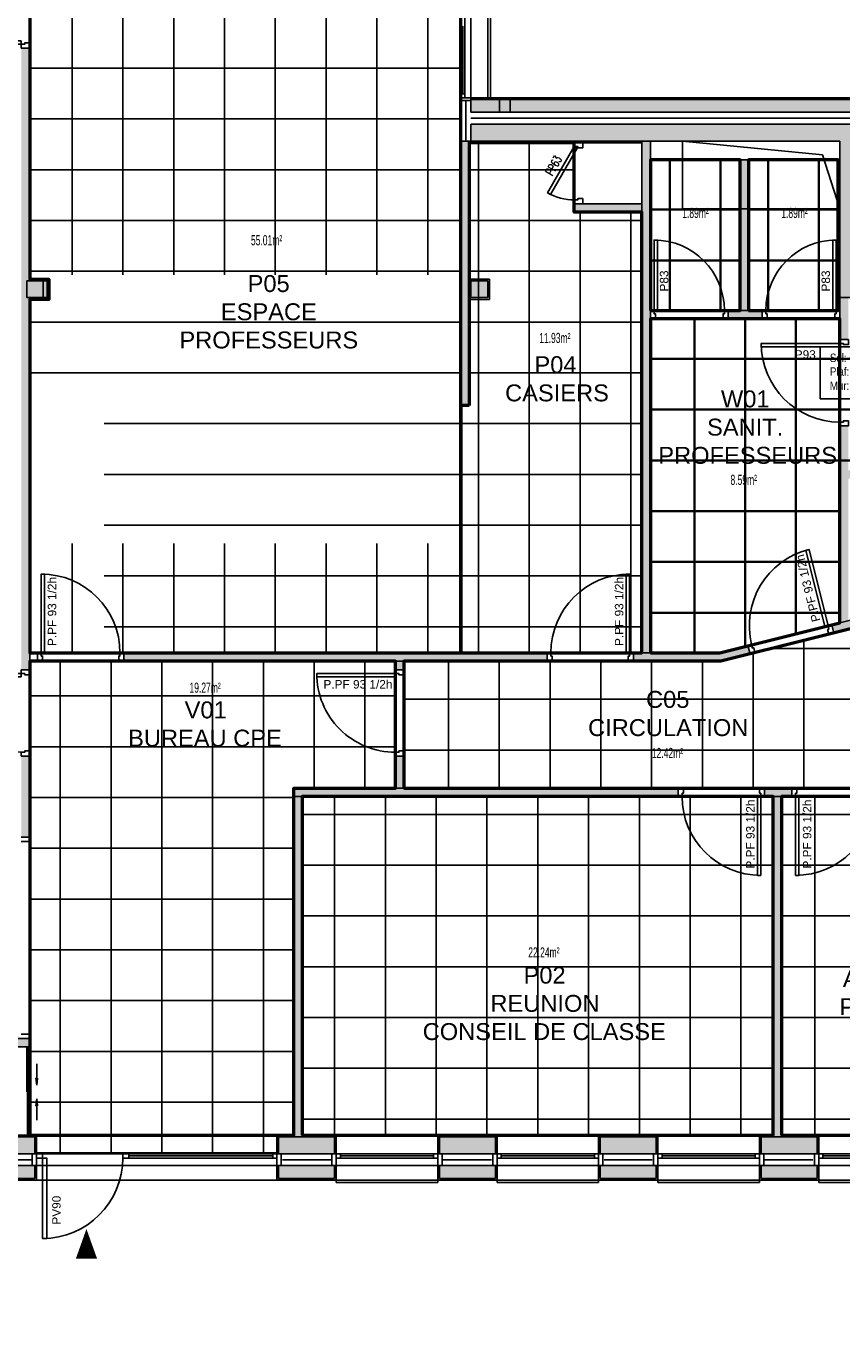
# Model space of a CAD drawing. Header units: millimetres. Extents: x -5134.9 to -5068.1, y -904.9 to -856.8.
# Tile 8 of 14: x -5108.9 to -5099.3, y -881.6 to -866.2. Entities that reach past the tile are written whole.
import ezdxf

# ---------------------------------------------------------------- set-up
doc = ezdxf.new("R2010")
doc.units = ezdxf.units.MM
doc.linetypes.add('CACHE', pattern=[9.525, 6.35, -3.175])
doc.linetypes.add('PLURIELLE', pattern=[0.5, 0.25, -0.25])
for name, color, linetype in [('D-CLDIST', 3, 'Continuous'), ('D-CLDOUB', 2, 'Continuous'), ('D-ISOLAT', 104, 'Continuous'), ('H-CLOISON', 20, 'Continuous'), ('H-FX PLAF 1', 91, 'Continuous'), ('H-PAROIS', 9, 'Continuous'), ('O-MENUISEXT', 1, 'Continuous'), ('O-MENUISINT', 6, 'Continuous'), ('R-TEXTE2', 1, 'Continuous'), ('R-TEXTESOL', 152, 'Continuous'), ('S-ELTVUS', 195, 'Continuous'), ('S-MACON', 4, 'Continuous'), ('T-DIVERS', 52, 'Continuous'), ('T-TEXTE SURFACE', 31, 'Continuous'), ('V-ENDUIT', 3, 'Continuous'), ('V-ZINGUE', 15, 'Continuous')]:
    doc.layers.add(name, color=color, linetype=linetype)
doc.layers.add('H-FX PLAF 2', color=51, linetype='Continuous', lineweight=35)
doc.layers.add('SU-SURHAB', color=21, linetype='Continuous', lineweight=50, plot=False)
doc.layers.add('SU-SURHOB', color=225, linetype='Continuous', plot=False)
doc.styles.add('AAP Fort', font='swiss.ttf')
doc.styles.add('AAP Light', font='simplex.shx', dxfattribs={"width": 0.67})
doc.styles.add('COTATION', font='arial.ttf', dxfattribs={"width": 0.6})
doc.styles.add('TEXTE', font='ARIALN.TTF')
doc.linetypes.add('ISOLATION', pattern='A,0.00254,-2.54,[134,ltypeshp.shx,S=2.54,R=0,X=-2.54,Y=0],-5.08,[134,ltypeshp.shx,S=2.54,R=180,X=2.54,Y=0],-2.54', length=10.16254)

# ---------------------------------------------------------------- blocks, each defined once
blk = doc.blocks.new('Pext_90')
for points in [[(-7, 0), (-12, 0), (-12, 95), (-7, 95)], [(-102, -5), (-109, -5), (-109, 0), (-102, 0)], [(0, -5), (-7, -5), (-7, 0), (0, 0)]]:
    blk.add_lwpolyline(points, close=True)
blk.add_arc((-7, 0), 95, 90, 180)
blk = doc.blocks.new('Pint_Cloison10_93')
for points in [[(-8.5, 0), (-4.5, 0), (-4.5, 93), (-8.5, 93)], [(-96, -10), (-102, -10), (-102, 0), (-97.5, 0), (-97.5, -4), (-96, -4)]]:
    blk.add_lwpolyline(points, close=True)
blk.add_lwpolyline([(0, -10), (-6, -10), (-6, -4), (-4.5, -4), (-4.5, 0), (0, 0), (0, -10)])
at = {"ltscale": 25}
blk.add_arc((-4.5, 0), 93, 90, 180, dxfattribs=at)
blk = doc.blocks.new('Pint_Cloison10_83')
for points in [[(-8.5, 0), (-4.5, 0), (-4.5, 83), (-8.5, 83)], [(-86, -10), (-92, -10), (-92, 0), (-87.5, 0), (-87.5, -4), (-86, -4)]]:
    blk.add_lwpolyline(points, close=True)
blk.add_lwpolyline([(0, -10), (-6, -10), (-6, -4), (-4.5, -4), (-4.5, 0), (0, 0), (0, -10)])
blk.add_arc((-4.5, 0), 83, 90, 180)
blk = doc.blocks.new('Pint_Cloison10_63')
for points in [[(-6.5, -3.5), (-4.5, 0), (-59.1, 31.5), (-61.1, 28)], [(-66, -10), (-72, -10), (-72, 0), (-67.5, 0), (-67.5, -4), (-66, -4)]]:
    blk.add_lwpolyline(points, close=True)
blk.add_lwpolyline([(0, -10), (-6, -10), (-6, -4), (-4.5, -4), (-4.5, 0), (0, 0), (0, -10)])
blk.add_arc((-4.5, 0), 63, 150, 180)
blk = doc.blocks.new('D-FLECH3')
for p, q in [((-50.1, 0), (-33.6, 2.1)), ((-33.6, -2.1), (-50.1, 0)), ((-33.6, 2.1), (-33.6, -2.1)), ((0, 0), (-33.6, 0))]:
    blk.add_line(p, q)
blk = doc.blocks.new('legende')
at = {"layer": 'R-TEXTESOL'}
blk.add_lwpolyline([(0, 0), (155.4, 0), (155.4, 61.6), (0, 61.6)], close=True, dxfattribs=at)
at = {"layer": 'R-TEXTESOL', "style": 'TEXTE'}
for tag, p in [('SOL:', (11.4, 43.5)), ('PLAFOND:', (11.4, 27.3)), ('PEINTURE:', (11.4, 10.5))]:
    blk.add_attdef(tag, p, '', height=10, dxfattribs=at)

msp = doc.modelspace()

# ---------------------------------------------------------------- hatches: boundary and pattern name
at = {"layer": 'H-CLOISON'}
for points in [[(-5108.899, -866.42), (-5108.999, -866.42), (-5108.999, -867.32), (-5108.999, -867.42), (-5108.999, -867.486), (-5108.999, -867.52), (-5108.999, -873.766), (-5108.899, -873.766), (-5108.899, -869.37), (-5108.932, -869.37), (-5108.932, -869.17), (-5108.899, -869.17)], [(-5103.708, -867.52), (-5103.808, -867.52), (-5103.808, -870.645), (-5103.708, -870.645)], [(-5101.568, -867.52), (-5101.668, -867.52), (-5101.668, -873.566), (-5101.568, -873.566)], [(-5100.737, -873.666), (-5100.39, -873.579), (-5100.415, -873.482), (-5100.749, -873.566), (-5101.768, -873.566), (-5101.768, -873.666)], [(-5108.899, -874.786), (-5108.999, -874.786), (-5108.999, -875.744), (-5108.899, -875.744)], [(-5108.899, -878.224), (-5108.899, -878.124), (-5109.479, -878.124), (-5109.479, -878.224)]]:
    msp.add_hatch(color=256, dxfattribs=at).paths.add_polyline_path(points)
h = msp.add_hatch(color=256, dxfattribs=at)
h.paths.add_polyline_path([(-5099.228, -869.37), (-5099.328, -869.37), (-5099.328, -869.865), (-5099.228, -869.865)])
h.paths.add_polyline_path([(-5100.248, -869.52), (-5100.648, -869.52), (-5100.648, -869.62), (-5100.248, -869.62)])
h.paths.add_polyline_path([(-5100.408, -867.74), (-5100.508, -867.74), (-5100.508, -869.52), (-5100.408, -869.52)])
h = msp.add_hatch(color=256, dxfattribs=at)
h.dxf.hatch_style = 1
h.paths.add_polyline_path([(-5101.668, -868.36), (-5101.668, -868.26), (-5102.468, -868.26), (-5102.468, -868.36)])
h = msp.add_hatch(color=256, dxfattribs=at)
h.paths.add_polyline_path([(-5099.228, -870.885), (-5099.328, -870.885), (-5099.328, -873.211), (-5099.228, -873.186)])
h.paths.add_polyline_path([(-5097.428, -871.51), (-5097.428, -871.41), (-5099.228, -871.41), (-5099.228, -871.51)])
h = msp.add_hatch(color=256, dxfattribs=at)
h.paths.add_polyline_path([(-5099.425, -873.236), (-5099.401, -873.333), (-5098.908, -873.21), (-5098.932, -873.113)])
h.paths.add_polyline_path([(-5097.943, -872.866), (-5097.919, -872.963), (-5097.428, -872.841), (-5097.428, -872.738)])
h = msp.add_hatch(color=256, dxfattribs=at)
h.paths.add_polyline_path([(-5107.091, -873.666), (-5107.091, -873.566), (-5107.788, -873.566), (-5107.788, -873.666)])
h.paths.add_polyline_path([(-5107.091, -873.566), (-5107.091, -873.666), (-5102.788, -873.666), (-5102.788, -873.566)])
h.paths.add_polyline_path([(-5104.479, -873.666), (-5104.579, -873.666), (-5104.579, -873.766), (-5104.479, -873.766)], flags=17)
h = msp.add_hatch(color=256, dxfattribs=at)
h.paths.add_polyline_path([(-5101.238, -875.266), (-5101.238, -875.166), (-5105.779, -875.166), (-5105.779, -875.266)])
h.paths.add_polyline_path([(-5105.779, -879.286), (-5105.679, -879.286), (-5105.679, -875.266), (-5105.779, -875.266)])
h.paths.add_polyline_path([(-5104.579, -875.166), (-5104.479, -875.166), (-5104.479, -874.786), (-5104.579, -874.786)])
h = msp.add_hatch(color=256, dxfattribs=at)
h.paths.add_polyline_path([(-5097.428, -875.266), (-5097.428, -875.166), (-5098.878, -875.166), (-5098.878, -875.266)])
h.paths.add_polyline_path([(-5099.898, -875.166), (-5100.218, -875.166), (-5100.218, -875.266), (-5099.898, -875.266)])
h.paths.add_polyline_path([(-5100.018, -875.266), (-5100.118, -875.266), (-5100.118, -879.286), (-5100.018, -879.286)])
at = {"layer": 'H-PAROIS', "true_color": 0x002f5f}
h = msp.add_hatch(color=158, dxfattribs=at)
h.dxf.hatch_style = 1
h.paths.add_polyline_path([(-5097.033, -867.18), (-5097.033, -867.03), (-5103.688, -867.03), (-5103.688, -867.18)])
h = msp.add_hatch(color=158, dxfattribs=at)
h.dxf.hatch_style = 1
h.paths.add_polyline_path([(-5103.688, -867.32), (-5103.688, -867.52), (-5099.328, -867.52), (-5099.328, -867.32)])
h = msp.add_hatch(color=158, dxfattribs=at)
edge = h.paths.add_edge_path()
edge.add_line((-5097.228, -869.37), (-5097.228, -869.17))
edge.add_line((-5097.228, -869.17), (-5099.128, -869.17))
edge.add_line((-5099.128, -869.17), (-5099.128, -867.52))
edge.add_line((-5099.128, -867.52), (-5097.428, -867.52))
edge.add_line((-5097.428, -867.52), (-5097.428, -867.578))
edge.add_line((-5097.428, -867.578), (-5097.228, -867.578))
edge.add_line((-5097.228, -867.578), (-5097.228, -867.52))
edge.add_line((-5097.228, -867.52), (-5097.208, -867.52))
edge.add_line((-5097.208, -867.52), (-5097.208, -867.32))
edge.add_line((-5097.208, -867.32), (-5099.078, -867.32))
edge.add_arc((-5099.328, -867.32), 0.25, -6.0015, 0, ccw=False)
edge.add_arc((-5099.328, -867.32), 0.25, -90, -6.0015, ccw=False)
edge.add_line((-5099.328, -867.57), (-5099.328, -869.37))
edge.add_line((-5099.328, -869.37), (-5097.228, -869.37))
h.paths.add_polyline_path([(-5097.033, -867.32), (-5097.208, -867.32), (-5097.208, -867.52), (-5097.033, -867.52)])
edge = h.paths.add_edge_path()
edge.add_arc((-5099.328, -867.32), 0.25, 353.9985, 360)
edge.add_line((-5099.078, -867.32), (-5099.328, -867.32))
edge.add_line((-5099.328, -867.32), (-5099.328, -867.57))
edge.add_arc((-5099.328, -867.32), 0.25, 270, 353.9985)
msp.add_hatch(color=158, dxfattribs=at).paths.add_polyline_path([(-5108.695, -869.17), (-5108.932, -869.17), (-5108.932, -869.37), (-5108.695, -869.37)])
h = msp.add_hatch(color=158, dxfattribs=at)
h.dxf.hatch_style = 1
h.paths.add_polyline_path([(-5103.688, -869.37), (-5103.488, -869.37), (-5103.488, -869.17), (-5103.688, -869.17)])
h = msp.add_hatch(color=158, dxfattribs=at)
h.dxf.hatch_style = 1
h.paths.add_polyline_path([(-5109.479, -878.144), (-5110.031, -878.144), (-5110.031, -878.344), (-5109.679, -878.344), (-5109.679, -879.486), (-5108.839, -879.486), (-5108.839, -879.286), (-5109.479, -879.286)])
h = msp.add_hatch(color=158, dxfattribs=at)
h.dxf.hatch_style = 1
h.paths.add_polyline_path([(-5108.839, -879.626), (-5109.819, -879.626), (-5109.819, -878.484), (-5110.031, -878.484), (-5110.031, -878.634), (-5109.969, -878.634), (-5109.969, -879.776), (-5108.839, -879.776)])
h = msp.add_hatch(color=158, dxfattribs=at)
h.dxf.hatch_style = 1
h.paths.add_polyline_path([(-5105.299, -879.486), (-5105.299, -879.286), (-5105.959, -879.286), (-5105.959, -879.486)])
h = msp.add_hatch(color=158, dxfattribs=at)
h.dxf.hatch_style = 1
h.paths.add_polyline_path([(-5103.399, -879.286), (-5104.059, -879.286), (-5104.059, -879.486), (-5103.399, -879.486)])
h = msp.add_hatch(color=158, dxfattribs=at)
h.dxf.hatch_style = 1
h.paths.add_polyline_path([(-5102.159, -879.286), (-5102.159, -879.486), (-5101.499, -879.486), (-5101.499, -879.286)])
h = msp.add_hatch(color=158, dxfattribs=at)
h.dxf.hatch_style = 1
h.paths.add_polyline_path([(-5100.259, -879.286), (-5100.259, -879.486), (-5099.599, -879.486), (-5099.599, -879.286)])
h = msp.add_hatch(color=158, dxfattribs=at)
h.dxf.hatch_style = 1
h.paths.add_polyline_path([(-5105.299, -879.626), (-5105.959, -879.626), (-5105.959, -879.776), (-5105.299, -879.776)])
h = msp.add_hatch(color=158, dxfattribs=at)
h.dxf.hatch_style = 1
h.paths.add_polyline_path([(-5103.399, -879.626), (-5104.059, -879.626), (-5104.059, -879.776), (-5103.399, -879.776)])
h = msp.add_hatch(color=158, dxfattribs=at)
h.dxf.hatch_style = 1
h.paths.add_polyline_path([(-5101.499, -879.776), (-5101.499, -879.626), (-5102.159, -879.626), (-5102.159, -879.776)])
h = msp.add_hatch(color=158, dxfattribs=at)
h.dxf.hatch_style = 1
h.paths.add_polyline_path([(-5100.259, -879.626), (-5100.259, -879.776), (-5099.599, -879.776), (-5099.599, -879.626)])

# ---------------------------------------------------------------- linework, layer by layer
at = {"layer": 'D-CLDIST'}
for p, q in [((-5108.899, -866.42), (-5108.899, -869.17)), ((-5103.808, -867.52), (-5103.808, -870.645)), ((-5103.688, -867.52), (-5103.808, -867.52)), ((-5103.708, -867.52), (-5103.708, -870.645)), ((-5101.668, -867.52), (-5101.668, -873.566)), ((-5101.568, -867.52), (-5101.568, -873.566)), ((-5100.508, -869.52), (-5100.508, -867.74)), ((-5100.408, -869.52), (-5100.408, -867.74)), ((-5102.468, -868.36), (-5102.468, -868.26)), ((-5101.668, -868.36), (-5102.468, -868.36)), ((-5101.668, -868.26), (-5102.466, -868.26)), ((-5108.675, -869.15), (-5108.899, -869.15)), ((-5108.675, -869.15), (-5108.675, -869.39)), ((-5103.468, -869.15), (-5103.708, -869.15)), ((-5103.468, -869.15), (-5103.468, -869.39)), ((-5108.899, -869.37), (-5108.899, -873.766)), ((-5108.675, -869.39), (-5108.899, -869.39)), ((-5103.468, -869.39), (-5103.708, -869.39)), ((-5099.328, -869.37), (-5099.328, -869.865)), ((-5100.648, -869.52), (-5100.248, -869.52)), ((-5100.648, -869.62), (-5100.248, -869.62)), ((-5103.708, -870.645), (-5103.808, -870.645)), ((-5099.328, -870.885), (-5099.328, -873.211)), ((-5099.425, -873.236), (-5098.932, -873.113)), ((-5099.401, -873.333), (-5098.908, -873.21)), ((-5100.749, -873.566), (-5100.415, -873.482)), ((-5108.808, -873.566), (-5108.899, -873.566)), ((-5102.788, -873.566), (-5107.788, -873.566)), ((-5100.749, -873.566), (-5101.768, -873.566)), ((-5100.737, -873.666), (-5100.39, -873.579)), ((-5108.808, -873.666), (-5108.899, -873.666)), ((-5102.788, -873.666), (-5107.788, -873.666)), ((-5104.579, -873.666), (-5104.579, -873.766)), ((-5104.479, -873.666), (-5104.479, -873.766)), ((-5100.737, -873.666), (-5101.768, -873.666)), ((-5108.899, -874.786), (-5108.899, -875.744)), ((-5104.579, -874.786), (-5104.579, -875.166)), ((-5104.479, -874.786), (-5104.479, -875.166)), ((-5101.238, -875.166), (-5105.779, -875.166)), ((-5105.779, -875.166), (-5105.779, -879.286)), ((-5099.898, -875.166), (-5100.218, -875.166)), ((-5101.238, -875.266), (-5105.779, -875.266)), ((-5105.679, -875.266), (-5105.679, -879.286)), ((-5099.898, -875.266), (-5100.218, -875.266)), ((-5100.118, -879.286), (-5100.118, -875.266)), ((-5100.018, -879.286), (-5100.018, -875.266)), ((-5108.999, -875.744), (-5108.899, -875.744)), ((-5109.479, -878.124), (-5108.899, -878.124)), ((-5109.479, -878.224), (-5108.899, -878.224)), ((-5108.899, -878.124), (-5108.899, -878.224))]:
    msp.add_line(p, q, dxfattribs=at)
at = {"layer": 'D-CLDOUB'}
for p, q in [((-5103.808, -867.06), (-5103.808, -867.52)), ((-5102.468, -867.54), (-5103.708, -867.54)), ((-5101.668, -867.54), (-5102.368, -867.54)), ((-5101.568, -867.74), (-5101.568, -867.74)), ((-5101.568, -867.74), (-5099.328, -867.74)), ((-5099.348, -867.74), (-5099.348, -869.52)), ((-5109.459, -879.266), (-5108.819, -879.266)), ((-5108.819, -879.486), (-5108.819, -879.266)), ((-5105.979, -879.266), (-5105.779, -879.266)), ((-5105.979, -879.266), (-5105.979, -879.486)), ((-5105.679, -879.266), (-5105.279, -879.266)), ((-5105.279, -879.266), (-5105.279, -879.486)), ((-5104.079, -879.266), (-5103.379, -879.266)), ((-5104.079, -879.486), (-5104.079, -879.266)), ((-5103.379, -879.266), (-5103.379, -879.486)), ((-5102.179, -879.266), (-5101.479, -879.266)), ((-5102.179, -879.266), (-5102.179, -879.486)), ((-5101.479, -879.266), (-5101.479, -879.486)), ((-5100.279, -879.266), (-5100.118, -879.266)), ((-5100.279, -879.266), (-5100.279, -879.486)), ((-5100.018, -879.266), (-5099.579, -879.266)), ((-5099.579, -879.266), (-5099.579, -879.486))]:
    msp.add_line(p, q, dxfattribs=at)
at = {"layer": 'D-ISOLAT', "color": 32, "linetype": 'ISOLATION', "ltscale": 0.005}
for p, q in [((-5103.748, -867.04), (-5103.748, -867.52)), ((-5097.013, -867.25), (-5103.688, -867.25)), ((-5109.749, -879.556), (-5108.879, -879.556)), ((-5105.914, -879.556), (-5105.338, -879.556)), ((-5103.444, -879.556), (-5104.015, -879.556)), ((-5102.112, -879.556), (-5101.548, -879.556)), ((-5100.214, -879.556), (-5099.65, -879.556))]:
    msp.add_line(p, q, dxfattribs=at)
at = {"layer": 'H-FX PLAF 1', "linetype": 'CACHE'}
for p, q in [((-5108.398, -862.75), (-5108.398, -873.566)), ((-5107.798, -862.75), (-5107.798, -873.566)), ((-5107.198, -862.75), (-5107.198, -873.566)), ((-5106.598, -862.75), (-5106.598, -873.566)), ((-5105.998, -862.75), (-5105.998, -873.566)), ((-5105.398, -862.75), (-5105.398, -873.566)), ((-5104.798, -862.75), (-5104.798, -873.566)), ((-5104.198, -862.75), (-5104.198, -873.566)), ((-5103.808, -866.658), (-5108.899, -866.658)), ((-5103.808, -867.258), (-5108.899, -867.258)), ((-5103.598, -867.54), (-5103.598, -873.566)), ((-5102.998, -867.54), (-5102.998, -873.566)), ((-5103.808, -867.858), (-5108.899, -867.858)), ((-5102.468, -867.858), (-5103.708, -867.858)), ((-5102.398, -868.36), (-5102.398, -873.566)), ((-5101.798, -868.36), (-5101.798, -873.566)), ((-5103.808, -868.458), (-5108.899, -868.458)), ((-5101.668, -868.458), (-5103.708, -868.458)), ((-5103.808, -869.058), (-5108.899, -869.058)), ((-5101.668, -869.058), (-5103.708, -869.058)), ((-5103.808, -869.658), (-5108.899, -869.658)), ((-5101.668, -869.658), (-5103.708, -869.658)), ((-5103.808, -870.258), (-5108.899, -870.258)), ((-5101.668, -870.258), (-5103.708, -870.258)), ((-5101.668, -870.858), (-5108.899, -870.858)), ((-5101.668, -871.458), (-5108.899, -871.458)), ((-5101.668, -872.058), (-5108.899, -872.058)), ((-5101.668, -872.658), (-5108.899, -872.658)), ((-5101.668, -873.258), (-5108.899, -873.258)), ((-5099.753, -873.42), (-5099.753, -875.166)), ((-5100.353, -873.57), (-5100.353, -875.166)), ((-5100.135, -873.516), (-5097.428, -873.516)), ((-5108.539, -873.666), (-5108.539, -879.486)), ((-5107.939, -873.666), (-5107.939, -879.486)), ((-5107.339, -873.666), (-5107.339, -879.486)), ((-5106.739, -873.666), (-5106.739, -879.486)), ((-5106.139, -873.666), (-5106.139, -879.486)), ((-5105.539, -873.666), (-5105.539, -875.166)), ((-5104.939, -873.666), (-5104.939, -875.166)), ((-5103.953, -873.666), (-5103.953, -875.166)), ((-5103.353, -873.666), (-5103.353, -875.166)), ((-5102.753, -873.666), (-5102.753, -875.166)), ((-5102.153, -873.666), (-5102.153, -875.166)), ((-5101.553, -873.666), (-5101.553, -875.166)), ((-5100.953, -873.666), (-5100.953, -875.166)), ((-5104.579, -874.076), (-5108.899, -874.076)), ((-5104.479, -874.116), (-5097.428, -874.116)), ((-5104.579, -874.676), (-5108.899, -874.676)), ((-5104.479, -874.716), (-5097.428, -874.716)), ((-5105.779, -875.276), (-5108.899, -875.276)), ((-5105.298, -875.266), (-5105.298, -879.266)), ((-5104.698, -875.266), (-5104.698, -879.266)), ((-5104.098, -875.266), (-5104.098, -879.266)), ((-5103.498, -875.266), (-5103.498, -879.266)), ((-5102.898, -875.266), (-5102.898, -879.266)), ((-5102.298, -875.266), (-5102.298, -879.266)), ((-5101.698, -875.266), (-5101.698, -879.266)), ((-5101.098, -875.266), (-5101.098, -879.266)), ((-5100.498, -875.266), (-5100.498, -879.266)), ((-5099.623, -875.266), (-5099.623, -879.266)), ((-5100.118, -875.476), (-5105.679, -875.476)), ((-5100.018, -875.475), (-5097.448, -875.475)), ((-5105.779, -875.876), (-5108.899, -875.876)), ((-5100.118, -876.076), (-5105.679, -876.076)), ((-5100.018, -876.075), (-5097.448, -876.075)), ((-5105.779, -876.476), (-5108.899, -876.476)), ((-5100.118, -876.676), (-5105.679, -876.676)), ((-5100.018, -876.675), (-5097.448, -876.675)), ((-5105.779, -877.076), (-5108.899, -877.076)), ((-5100.118, -877.276), (-5105.679, -877.276)), ((-5100.018, -877.275), (-5097.448, -877.275)), ((-5105.779, -877.676), (-5108.899, -877.676)), ((-5100.118, -877.876), (-5105.679, -877.876)), ((-5100.018, -877.875), (-5097.448, -877.875)), ((-5105.779, -878.276), (-5108.899, -878.276)), ((-5100.118, -878.476), (-5105.679, -878.476)), ((-5100.018, -878.475), (-5097.448, -878.475)), ((-5105.779, -878.876), (-5108.899, -878.876)), ((-5100.118, -879.076), (-5105.679, -879.076)), ((-5100.018, -879.075), (-5097.448, -879.075)), ((-5105.979, -879.476), (-5108.819, -879.476))]:
    msp.add_line(p, q, dxfattribs=at)
for points in [[(-5101.668, -873.566), (-5108.899, -873.566), (-5108.899, -869.37), (-5108.741, -869.37), (-5108.741, -869.17), (-5108.899, -869.17), (-5108.899, -862.75), (-5103.808, -862.75), (-5103.808, -870.645)], [(-5103.808, -870.645), (-5103.708, -870.645), (-5103.708, -870.645), (-5103.708, -870.645), (-5103.708, -867.54), (-5101.668, -867.54), (-5101.668, -873.566), (-5101.668, -873.566)]]:
    msp.add_lwpolyline(points, dxfattribs=at)
for points in [[(-5104.479, -873.666), (-5100.737, -873.666), (-5097.428, -872.841), (-5097.428, -872.891), (-5097.428, -873.127), (-5097.428, -874.671), (-5097.428, -874.826), (-5097.428, -875.166), (-5104.479, -875.166)], [(-5104.579, -873.666), (-5108.899, -873.666), (-5108.899, -879.266), (-5108.819, -879.266), (-5108.819, -879.486), (-5105.979, -879.486), (-5105.979, -879.266), (-5105.779, -879.266), (-5105.779, -875.166), (-5104.579, -875.166)], [(-5105.679, -879.266), (-5100.118, -879.266), (-5100.118, -875.266), (-5105.679, -875.266)], [(-5105.679, -879.266), (-5100.118, -879.266), (-5100.118, -875.266), (-5105.679, -875.266)], [(-5100.018, -875.266), (-5097.448, -875.266), (-5097.448, -879.266), (-5100.018, -879.266)]]:
    msp.add_lwpolyline(points, close=True, dxfattribs=at)
at = {"layer": 'H-FX PLAF 2', "linetype": 'CACHE'}
for p, q in [((-5101.338, -867.74), (-5101.338, -869.52)), ((-5100.738, -867.74), (-5100.738, -869.52)), ((-5100.178, -867.74), (-5100.178, -869.52)), ((-5099.578, -867.74), (-5099.578, -869.52)), ((-5101.568, -868.33), (-5100.508, -868.33)), ((-5100.408, -868.33), (-5099.348, -868.33)), ((-5101.568, -868.93), (-5100.508, -868.93)), ((-5100.408, -868.93), (-5099.348, -868.93)), ((-5101.048, -869.62), (-5101.048, -873.566)), ((-5100.448, -869.62), (-5100.448, -873.491)), ((-5099.848, -869.62), (-5099.848, -873.341)), ((-5101.568, -870.093), (-5097.448, -870.093)), ((-5101.568, -870.693), (-5097.448, -870.693)), ((-5101.568, -871.293), (-5097.448, -871.293)), ((-5101.568, -871.893), (-5099.328, -871.893)), ((-5101.568, -872.493), (-5099.328, -872.493)), ((-5101.568, -873.093), (-5099.328, -873.093))]:
    msp.add_line(p, q, dxfattribs=at)
for points in [[(-5101.568, -869.52), (-5100.508, -869.52), (-5100.508, -867.74), (-5101.568, -867.74)], [(-5100.408, -869.52), (-5099.348, -869.52), (-5099.348, -867.74), (-5100.408, -867.74)]]:
    msp.add_lwpolyline(points, close=True, dxfattribs=at)
msp.add_lwpolyline([(-5101.568, -869.62), (-5099.328, -869.62), (-5099.328, -873.211), (-5100.749, -873.566), (-5101.568, -873.566), (-5101.568, -869.62)], dxfattribs=at)
at = {"layer": 'O-MENUISEXT', "ltscale": 250}
for p, q in [((-5103.688, -867.01), (-5103.688, -862.63)), ((-5103.808, -867.01), (-5103.808, -862.75)), ((-5103.758, -867.01), (-5103.758, -862.7)), ((-5103.783, -866.96), (-5103.783, -866.16, 0.1))]:
    msp.add_line(p, q, dxfattribs=at)
at = {"layer": 'O-MENUISEXT'}
for p, q in [((-5107.729, -879.511), (-5106.029, -879.511)), ((-5107.689, -879.486), (-5105.979, -879.486)), ((-5105.229, -879.511), (-5104.129, -879.511)), ((-5103.329, -879.511), (-5102.229, -879.511)), ((-5101.429, -879.511), (-5100.329, -879.511)), ((-5099.529, -879.511), (-5098.429, -879.511)), ((-5107.729, -879.536), (-5105.979, -879.536)), ((-5105.279, -879.536), (-5104.079, -879.536)), ((-5103.379, -879.536), (-5102.179, -879.536)), ((-5101.479, -879.536), (-5100.279, -879.536)), ((-5099.579, -879.536), (-5098.379, -879.536))]:
    msp.add_line(p, q, dxfattribs=at)
at = {"layer": 'O-MENUISEXT', "ltscale": 250}
for points in [[(-5103.758, -867.01), (-5103.808, -867.01), (-5103.808, -866.96), (-5103.758, -866.96)], [(-5103.688, -867.04), (-5103.808, -867.04), (-5103.808, -867.01), (-5103.688, -867.01)]]:
    msp.add_lwpolyline(points, close=True, dxfattribs=at)
at = {"layer": 'O-MENUISEXT'}
for points in [[(-5108.869, -879.626), (-5108.869, -879.486), (-5108.819, -879.486), (-5108.819, -879.626)], [(-5108.869, -879.626), (-5105.929, -879.626), (-5105.929, -879.486), (-5108.869, -879.486)], [(-5106.029, -879.536), (-5105.979, -879.536), (-5105.979, -879.486), (-5106.029, -879.486)], [(-5105.979, -879.626), (-5105.979, -879.486), (-5105.929, -879.486), (-5105.929, -879.626)], [(-5105.329, -879.626), (-5105.329, -879.486), (-5105.279, -879.486), (-5105.279, -879.626)], [(-5105.329, -879.626), (-5104.029, -879.626), (-5104.029, -879.486), (-5105.329, -879.486)], [(-5105.279, -879.536), (-5105.229, -879.536), (-5105.229, -879.486), (-5105.279, -879.486)], [(-5104.079, -879.536), (-5104.129, -879.536), (-5104.129, -879.486), (-5104.079, -879.486)], [(-5104.079, -879.626), (-5104.079, -879.486), (-5104.029, -879.486), (-5104.029, -879.626)], [(-5103.429, -879.626), (-5103.429, -879.486), (-5103.379, -879.486), (-5103.379, -879.626)], [(-5103.429, -879.626), (-5102.129, -879.626), (-5102.129, -879.486), (-5103.429, -879.486)], [(-5103.379, -879.536), (-5103.329, -879.536), (-5103.329, -879.486), (-5103.379, -879.486)], [(-5102.179, -879.536), (-5102.229, -879.536), (-5102.229, -879.486), (-5102.179, -879.486)], [(-5102.179, -879.626), (-5102.179, -879.486), (-5102.129, -879.486), (-5102.129, -879.626)], [(-5101.529, -879.626), (-5101.529, -879.486), (-5101.479, -879.486), (-5101.479, -879.626)], [(-5101.529, -879.626), (-5100.229, -879.626), (-5100.229, -879.486), (-5101.529, -879.486)], [(-5101.479, -879.536), (-5101.429, -879.536), (-5101.429, -879.486), (-5101.479, -879.486)], [(-5100.279, -879.536), (-5100.329, -879.536), (-5100.329, -879.486), (-5100.279, -879.486)], [(-5100.279, -879.626), (-5100.279, -879.486), (-5100.229, -879.486), (-5100.229, -879.626)], [(-5099.629, -879.626), (-5099.629, -879.486), (-5099.579, -879.486), (-5099.579, -879.626)], [(-5099.629, -879.626), (-5098.329, -879.626), (-5098.329, -879.486), (-5099.629, -879.486)], [(-5099.579, -879.536), (-5099.529, -879.536), (-5099.529, -879.486), (-5099.579, -879.486)]]:
    msp.add_lwpolyline(points, close=True, dxfattribs=at)
at = {"layer": 'O-MENUISINT'}
for p, q in [((-5108.999, -875.794), (-5108.899, -875.794)), ((-5108.899, -875.744), (-5108.899, -878.124)), ((-5108.999, -878.074), (-5108.899, -878.074)), ((-5108.924, -879.266), (-5108.924, -878.224)), ((-5108.899, -879.266), (-5108.899, -878.224))]:
    msp.add_line(p, q, dxfattribs=at)
for points in [[(-5108.934, -878.755), (-5108.924, -878.755), (-5108.924, -878.224), (-5108.934, -878.224)], [(-5108.924, -878.755), (-5108.914, -878.755), (-5108.914, -879.266), (-5108.924, -879.266)]]:
    msp.add_lwpolyline(points, close=True, dxfattribs=at)
at = {"layer": 'R-TEXTE2'}
msp.add_lwpolyline([(-5108.229, -880.374, 0, 0.25, 0), (-5108.229, -880.724, 0, 0, 0)], format="xyseb", dxfattribs=at)
at = {"layer": 'S-ELTVUS'}
for p, q in [((-5103.458, -862.4), (-5103.458, -867.03)), ((-5105.279, -879.266), (-5104.079, -879.266)), ((-5103.379, -879.266), (-5102.179, -879.266)), ((-5101.479, -879.266), (-5100.279, -879.266)), ((-5099.579, -879.266), (-5098.379, -879.266)), ((-5108.699, -879.486), (-5107.759, -879.486)), ((-5105.279, -879.796), (-5105.279, -879.826)), ((-5104.079, -879.796), (-5104.079, -879.826)), ((-5103.379, -879.796), (-5103.379, -879.826)), ((-5102.179, -879.796), (-5102.179, -879.826)), ((-5101.479, -879.796), (-5101.479, -879.826)), ((-5100.279, -879.796), (-5100.279, -879.826)), ((-5099.579, -879.796), (-5099.579, -879.826)), ((-5105.279, -879.826), (-5104.079, -879.826)), ((-5102.179, -879.826), (-5103.379, -879.826)), ((-5101.479, -879.826), (-5100.279, -879.826)), ((-5099.579, -879.826), (-5098.379, -879.826))]:
    msp.add_line(p, q, dxfattribs=at)
at = {"layer": 'S-ELTVUS', "linetype": 'PLURIELLE', "ltscale": 100}
msp.add_line((-5103.808, -873.566), (-5103.808, -870.645), dxfattribs=at)
at = {"layer": 'S-MACON'}
for p, q in [((-5097.033, -867.03), (-5103.688, -867.03)), ((-5103.688, -867.03), (-5103.688, -867.18)), ((-5097.033, -867.18), (-5103.688, -867.18)), ((-5103.688, -867.32), (-5103.688, -867.52)), ((-5099.328, -867.32), (-5103.688, -867.32)), ((-5099.328, -867.32), (-5097.033, -867.32)), ((-5099.328, -867.52), (-5103.688, -867.52)), ((-5099.328, -869.37), (-5099.328, -867.52)), ((-5099.328, -869.37), (-5097.228, -869.37)), ((-5109.479, -879.286), (-5108.839, -879.286)), ((-5108.839, -879.486), (-5108.839, -879.286)), ((-5105.959, -879.286), (-5105.299, -879.286)), ((-5105.959, -879.286), (-5105.959, -879.486)), ((-5105.299, -879.286), (-5105.299, -879.486)), ((-5104.059, -879.286), (-5103.399, -879.286)), ((-5104.059, -879.486), (-5104.059, -879.286)), ((-5103.399, -879.286), (-5103.399, -879.486)), ((-5102.159, -879.286), (-5102.159, -879.486)), ((-5102.159, -879.286), (-5101.499, -879.286)), ((-5101.499, -879.286), (-5101.499, -879.486)), ((-5100.259, -879.286), (-5099.599, -879.286)), ((-5100.259, -879.286), (-5100.259, -879.486)), ((-5099.599, -879.286), (-5099.599, -879.486)), ((-5109.679, -879.486), (-5108.839, -879.486)), ((-5105.959, -879.486), (-5105.299, -879.486)), ((-5103.399, -879.486), (-5104.059, -879.486)), ((-5102.159, -879.486), (-5101.499, -879.486)), ((-5100.259, -879.486), (-5099.599, -879.486)), ((-5109.819, -879.626), (-5108.839, -879.626)), ((-5108.839, -879.626), (-5108.839, -879.776)), ((-5105.959, -879.626), (-5105.299, -879.626)), ((-5105.959, -879.626), (-5105.959, -879.776)), ((-5105.299, -879.626), (-5105.299, -879.776)), ((-5104.059, -879.626), (-5103.399, -879.626)), ((-5104.059, -879.626), (-5104.059, -879.776)), ((-5103.399, -879.626), (-5103.399, -879.776)), ((-5102.159, -879.626), (-5101.499, -879.626)), ((-5102.159, -879.626), (-5102.159, -879.776)), ((-5101.499, -879.626), (-5101.499, -879.776)), ((-5100.259, -879.626), (-5099.599, -879.626)), ((-5100.259, -879.626), (-5100.259, -879.776)), ((-5099.599, -879.626), (-5099.599, -879.776)), ((-5109.969, -879.776), (-5108.839, -879.776)), ((-5105.959, -879.776), (-5105.299, -879.776)), ((-5104.059, -879.776), (-5103.399, -879.776)), ((-5102.159, -879.776), (-5101.499, -879.776)), ((-5100.259, -879.776), (-5099.599, -879.776))]:
    msp.add_line(p, q, dxfattribs=at)
for points in [[(-5108.932, -869.17), (-5108.695, -869.17), (-5108.695, -869.37), (-5108.932, -869.37)], [(-5103.488, -869.37), (-5103.688, -869.37), (-5103.688, -869.17), (-5103.488, -869.17)]]:
    msp.add_lwpolyline(points, close=True, dxfattribs=at)
at = {"layer": 'SU-SURHAB'}
for points in [[(-5108.899, -865.875), (-5108.899, -869.15), (-5108.675, -869.15), (-5108.675, -869.39), (-5108.899, -869.39), (-5108.899, -873.566), (-5103.808, -873.566), (-5103.808, -862.75), (-5108.899, -862.75)], [(-5103.708, -870.645), (-5103.808, -870.645), (-5103.808, -873.566), (-5101.668, -873.566), (-5101.668, -868.36), (-5102.468, -868.36), (-5102.468, -867.54), (-5103.708, -867.54)], [(-5101.568, -869.52), (-5100.508, -869.52), (-5100.508, -867.74), (-5101.568, -867.74)], [(-5100.408, -869.52), (-5099.348, -869.52), (-5099.348, -867.74), (-5100.408, -867.74)], [(-5101.568, -873.566), (-5100.749, -873.566), (-5099.328, -873.211), (-5099.328, -869.62), (-5101.568, -869.62)], [(-5104.479, -875.166), (-5101.238, -875.166), (-5097.448, -875.166), (-5097.448, -875.096), (-5097.208, -875.096), (-5097.208, -872.911), (-5097.448, -872.911), (-5097.448, -872.846), (-5100.737, -873.666), (-5104.479, -873.666)], [(-5108.899, -879.266), (-5105.779, -879.266), (-5105.779, -875.166), (-5104.579, -875.166), (-5104.579, -873.666), (-5108.899, -873.666)], [(-5105.679, -879.266), (-5100.118, -879.266), (-5100.118, -875.266), (-5105.679, -875.266)], [(-5100.018, -879.266), (-5097.448, -879.266), (-5097.448, -875.266), (-5100.018, -875.266)]]:
    msp.add_lwpolyline(points, close=True, dxfattribs=at)
at = {"layer": 'SU-SURHOB'}
msp.add_lwpolyline([(-5109.989, -879.796), (-5097.428, -879.796), (-5097.428, -894.029), (-5102.518, -894.029), (-5102.518, -904.939), (-5097.208, -904.939), (-5097.208, -901.799), (-5091.948, -901.799), (-5091.948, -904.939), (-5091.708, -904.939), (-5091.708, -904.169), (-5074.298, -904.169), (-5074.298, -904.939), (-5074.058, -904.939), (-5074.058, -891.649), (-5091.728, -891.649), (-5091.728, -880.899), (-5068.152, -880.899), (-5068.152, -869.1), (-5074.294, -869.1), (-5073.938, -867.01), (-5103.488, -867.01), (-5103.488, -862.43), (-5112.403, -862.43)], dxfattribs=at)
at = {"layer": 'T-DIVERS', "linetype": 'CACHE'}
for p, q in [((-5101.187, -867.52), (-5099.533, -867.682)), ((-5099.533, -867.682), (-5099.328, -868.32))]:
    msp.add_line(p, q, dxfattribs=at)
msp.add_lwpolyline([(-5101.187, -868.32), (-5099.328, -868.32), (-5099.328, -867.52), (-5101.187, -867.52)], close=True, dxfattribs=at)
at = {"layer": 'V-ENDUIT'}
for p, q in [((-5097.013, -867.01), (-5103.688, -867.01)), ((-5108.819, -879.626), (-5108.819, -879.796)), ((-5105.979, -879.626), (-5105.979, -879.796)), ((-5105.279, -879.626), (-5105.279, -879.796)), ((-5104.079, -879.626), (-5104.079, -879.796)), ((-5103.379, -879.626), (-5103.379, -879.796)), ((-5102.179, -879.626), (-5102.179, -879.796)), ((-5101.479, -879.626), (-5101.479, -879.796)), ((-5100.279, -879.626), (-5100.279, -879.796)), ((-5099.579, -879.626), (-5099.579, -879.796)), ((-5109.989, -879.796), (-5108.819, -879.796)), ((-5105.979, -879.796), (-5105.279, -879.796)), ((-5104.079, -879.796), (-5103.379, -879.796)), ((-5102.179, -879.796), (-5101.479, -879.796)), ((-5100.279, -879.796), (-5099.579, -879.796))]:
    msp.add_line(p, q, dxfattribs=at)
at = {"layer": 'V-ZINGUE'}
msp.add_lwpolyline([(-5103.35, -867.18), (-5103.225, -867.18), (-5103.225, -867.01), (-5103.35, -867.01)], close=True, dxfattribs=at)

# ---------------------------------------------------------------- block references
at = {"layer": 'O-MENUISEXT', "xscale": 0.009999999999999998, "yscale": 0.009999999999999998, "zscale": 0.009999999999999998, "rotation": 179.9999999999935}
msp.add_blockref('Pext_90', (-5108.819, -879.536), dxfattribs=at)
at = {"layer": 'O-MENUISINT'}
for name, p, xscale, yscale, zscale, rotation in [('Pint_Cloison10_93', (-5108.999, -866.42), -0.01, 0.009999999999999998, 0.009999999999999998, 89.99999999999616), ('Pint_Cloison10_63', (-5102.466, -867.54), 0.01, 0.01, 0.01, 89.99999999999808), ('Pint_Cloison10_83', (-5101.568, -869.52), -0.01, 0.009999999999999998, 0.009999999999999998, 359.9999999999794), ('Pint_Cloison10_93', (-5099.328, -869.865), 0.009999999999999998, 0.009999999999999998, 0.009999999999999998, 90.00000000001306), ('Pint_Cloison10_93', (-5099.425, -873.236), 0.009999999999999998, 0.009999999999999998, 0.009999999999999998, 14.00003845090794), ('Pint_Cloison10_93', (-5108.999, -873.766), 0.009999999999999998, 0.009999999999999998, 0.009999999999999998, 90.00000000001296), ('Pint_Cloison10_93', (-5104.579, -873.766), 0.009999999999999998, 0.009999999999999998, 0.009999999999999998, 90.00000000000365), ('Pint_Cloison10_93', (-5100.218, -875.266), -0.01, 0.009999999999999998, 0.009999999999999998, 180), ('Pint_Cloison10_93', (-5099.898, -875.266), 0.009999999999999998, 0.009999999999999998, 0.009999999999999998, 180.0000000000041), ('D-FLECH3', (-5108.816, -878.423), -0.004999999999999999, 0.004999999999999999, 0.004999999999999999, 269.9999999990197), ('D-FLECH3', (-5108.816, -879.087), 0.005, 0.005, 0.005, 270.0000000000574)]:
    msp.add_blockref(name, p, dxfattribs=dict(at, xscale=xscale, yscale=yscale, zscale=zscale, rotation=rotation))
for name, p, xscale, yscale, zscale in [('Pint_Cloison10_83', (-5099.328, -869.52), 0.01, 0.01, 0.01), ('Pint_Cloison10_93', (-5108.808, -873.566), -0.009999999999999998, 0.009999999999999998, 0.009999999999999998), ('Pint_Cloison10_93', (-5101.768, -873.566), 0.009999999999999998, 0.009999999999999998, 0.009999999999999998)]:
    msp.add_blockref(name, p, dxfattribs=dict(at, xscale=xscale, yscale=yscale, zscale=zscale))
at = {"layer": 'R-TEXTESOL', "xscale": 0.01, "yscale": 0.01, "zscale": 0.01}
msp.add_blockref('legende', (-5099.561, -870.566), dxfattribs=at).add_auto_attribs({'SOL:': 'Sol: Carrelage MARTE', 'PLAFOND:': 'Plaf:FX Pl 2 HSP:2.50m ', 'PEINTURE:': 'Mur: carrelage + peinture'})

# ---------------------------------------------------------------- texts
at = {"layer": 'O-MENUISEXT', "insert": (-5108.583, -880.152), "char_height": 0.1, "width": 0.9, "attachment_point": 5, "rotation": 90, "style": 'AAP Fort'}
msp.add_mtext('PV90', dxfattribs=at)
at = {"layer": 'O-MENUISINT', "char_height": 0.1, "attachment_point": 5}
for s, insert, width, rotation, style in [('PP63', (-5102.71, -867.808), 0.9, 60, 'AAP Light'), ('P83', (-5101.405, -869.173), 1.60971, 90, 'AAP Fort'), ('P83', (-5099.495, -869.173), 1.60971, 90, 'AAP Fort'), ('\\A1;P.PF 93 1/2h', (-5099.706, -872.803), 1.60971, 104, 'AAP Fort'), ('\\A1;P.PF 93 1/2h', (-5108.635, -873.078), 1.60971, 90, 'AAP Fort'), ('\\A1;P.PF 93 1/2h', (-5101.936, -873.078), 1.60971, 90, 'AAP Fort'), ('\\A1;P.PF 93 1/2h', (-5100.386, -875.708), 1.60971, 90, 'AAP Fort'), ('\\A1;P.PF 93 1/2h', (-5099.715, -875.708), 1.60971, 90, 'AAP Fort')]:
    msp.add_mtext(s, dxfattribs=dict(at, insert=insert, width=width, rotation=rotation, style=style))
at = {"layer": 'O-MENUISINT', "char_height": 0.1, "width": 1.60971, "attachment_point": 5, "style": 'AAP Fort'}
for s, insert in [('P93', (-5099.738, -870.042)), ('\\A1;P.PF 93 1/2h', (-5105.022, -873.939))]:
    msp.add_mtext(s, dxfattribs=dict(at, insert=insert))
at = {"layer": 'R-TEXTE2', "char_height": 0.2, "attachment_point": 4, "style": 'AAP Fort'}
for s, insert, width in [('\\pi0.60988;{\\fArial|b0|i0|c0|p34;P05\\P\\pi0.29385;ESPACE \\P\\pi-0.19558;PROFESSEURS}', (-5106.935, -869.538), 1.68415), ('\\pi0.61689;P04\\P\\pi0.27031;CASIERS', (-5103.554, -870.33), 1.68415), ('\\pi2.2533;W01\\P\\pi2.0892;SANIT. \\P\\pi1.5132;PROFESSEURS', (-5102.987, -870.901), 5.00573), ('\\pi0.59835;{\\fArial|b0|i0|c0|p34;C05\\P\\pi-0.08644;CIRCULATION}', (-5102.217, -874.285), 1.68415), ('\\pi1.9069;{\\fArial|b0|i0|c0|p34;V01\\P\\pi1.2387;BUREAU CPE}', (-5108.976, -874.409), 4.2584), ('\\pi0.62993;{\\fArial|b0|i0|c0|p34;P01\\P\\pi0.24153;ACCUEIL\\P\\pi0.20033;PARENTS}', (-5099.535, -877.416), 1.68415), ('\\pi2.4534;{\\fArial|b0|i0|c0|p34;P02\\P\\pi2.062;REUNION\\P\\pi1.262;CONSEIL DE CLASSE}', (-5105.519, -877.71), 5.36757)]:
    msp.add_mtext(s, dxfattribs=dict(at, insert=insert, width=width))
at = {"layer": 'SU-SURHAB', "insert": (-5100.621, -871.463), "char_height": 0.12, "attachment_point": 1, "style": 'COTATION'}
msp.add_mtext('8.59m²', dxfattribs=at)
at = {"layer": 'T-TEXTE SURFACE', "char_height": 0.12, "attachment_point": 1, "style": 'COTATION'}
for s, insert in [('1.89m²', (-5101.191, -868.309)), ('1.89m²', (-5100.021, -868.309)), ('55.01m²', (-5106.286, -868.631)), ('11.93m²', (-5102.881, -869.786)), ('19.27m²', (-5107.012, -873.918)), ('12.42m²', (-5101.55, -874.69)), ('22.24m²', (-5103.01, -877.046))]:
    msp.add_mtext(s, dxfattribs=dict(at, insert=insert))

doc.saveas('drawing.dxf')
